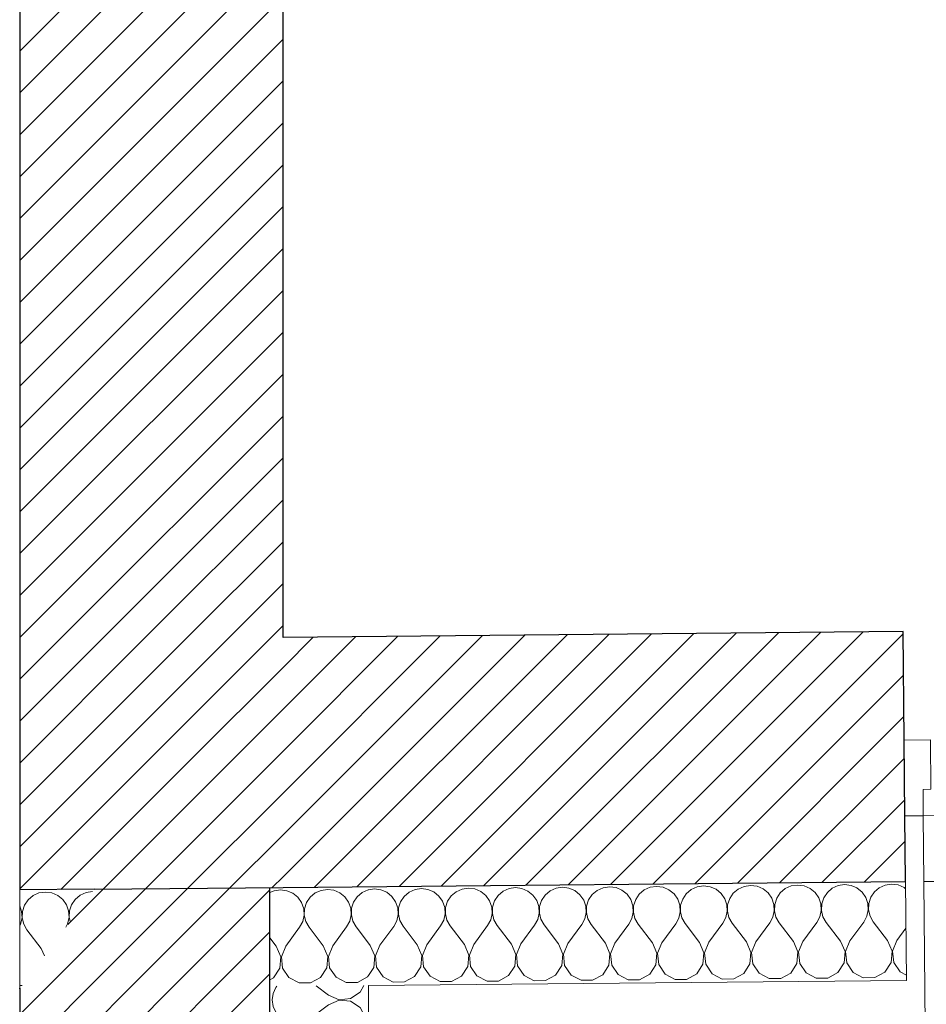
# Model space of a CAD drawing. Header units: millimetres. Extents: x -21056 to 421, y 9759 to 15589.
# Tile 77 of 120: x -2322 to -2184, y 9956 to 10105. Entities that reach past the tile are written whole.
import ezdxf

# ---------------------------------------------------------------- set-up
doc = ezdxf.new("R2010")
doc.units = ezdxf.units.MM
doc.header["$LTSCALE"] = 25
doc.header["$MEASUREMENT"] = 0
doc.linetypes.add('Krawędzie ukryte', pattern=[225, 175, -50])
doc.layers.add('Drzwi ArchiCAD', color=7, linetype='Continuous')
doc.layers.add('KR_INW', color=7, linetype='Continuous')
for name, color, linetype, lineweight in [('Drzwi ArchiCAD_Nr_pióra__1', 7, 'Continuous', 13), ('Drzwi ArchiCAD_Nr_pióra__27', 7, 'Continuous', 25), ('KR_INW_Nr_pióra__101', 252, 'Continuous', 5), ('KR_INW_Nr_pióra__102', 3, 'Continuous', 5), ('KR_INW_Nr_pióra__27', 7, 'Continuous', 25), ('KR_INW_Nr_pióra__47', 7, 'Continuous', 15)]:
    doc.layers.add(name, color=color, linetype=linetype, lineweight=lineweight)
pattern_1 = [(45, (0, 0), (-31.819804, 31.819804), [])]

# ---------------------------------------------------------------- blocks, each defined once
blk = doc.blocks.new('*X376')
at = {"layer": 'KR_INW_Nr_pióra__102', "linetype": 'Continuous'}
for p, q in [((224489.6, 107872.8), (224482, 107866.4)), ((224498.5, 107876.8), (224489.6, 107872.8)), ((224508.3, 107878.3), (224498.5, 107876.8)), ((224518.1, 107877), (224508.3, 107878.3)), ((224527.1, 107873.1), (224518.1, 107877)), ((224534.8, 107866.9), (224527.1, 107873.1)), ((224561, 107873.5), (224553.5, 107867.1)), ((224570, 107877.5), (224561, 107873.5)), ((224579.7, 107879), (224570, 107877.5)), ((224579.8, 107879), (224579.7, 107879)), ((224472.2, 107848.9), (224469.3, 107857.4)), ((224476.5, 107858.3), (224473.5, 107848.9)), ((224482, 107866.4), (224476.5, 107858.3)), ((224540.4, 107858.9), (224534.8, 107866.9)), ((224543.6, 107849.5), (224540.4, 107858.9)), ((224548, 107858.9), (224544.9, 107849.6)), ((224553.5, 107867.1), (224548, 107858.9)), ((224472.8, 107839), (224472.2, 107848.9)), ((224473.5, 107848.9), (224473.1, 107839)), ((224544.2, 107839.7), (224543.6, 107849.5)), ((224544.9, 107849.6), (224544.5, 107839.7)), ((224469.3, 107826.9), (224470.7, 107829.4)), ((224470.7, 107829.4), (224472.8, 107839)), ((224473.1, 107839), (224475.4, 107829.5)), ((224475.4, 107829.5), (224480.2, 107820.9)), ((224539.3, 107825), (224542.1, 107830.1)), ((224542.1, 107830.1), (224544.2, 107839.7)), ((224544.5, 107839.7), (224545.9, 107833.8)), ((224501.9, 107792.5), (224480.2, 107820.9)), ((224506.7, 107781.5), (224501.9, 107792.5)), ((224469.3, 107736.1), (224472.8, 107736.2))]:
    blk.add_line(p, q, dxfattribs=at)
blk = doc.blocks.new('Ściana_45', base_point=(224469.3, 113109.1))
at = {"layer": 'KR_INW_Nr_pióra__101', "linetype": 'Continuous'}
h = blk.add_hatch(dxfattribs=at)
h.set_pattern_fill('Cegła_licówka', color=256, style=0, pattern_type=2)
h.set_pattern_definition(pattern_1)
h.paths.add_polyline_path([(224469.3, 108261.5), (224869.3, 108265.2), (224869.3, 111336.2), (224769.3, 111336.2), (224654.3, 111336.2), (224469.3, 111336.2)])
h = blk.add_hatch(dxfattribs=at)
h.set_pattern_fill('Cegła_licówka', color=256, style=0, pattern_type=2)
h.set_pattern_definition(pattern_1)
h.paths.add_polyline_path([(224469.3, 107881.5), (224582.5, 107882.6), (224869.3, 108265.2), (224469.3, 108261.5)])
at = {"layer": 'KR_INW_Nr_pióra__27', "linetype": 'Continuous'}
blk.add_line((224582.5, 107882.6), (224469.3, 107881.5), dxfattribs=at)
at = {"layer": 'KR_INW_Nr_pióra__27', "linetype": 'Continuous', "flags": 128}
for points in [[(224469.3, 111048.5), (224469.3, 107881.5)], [(224869.3, 108265.2), (224869.3, 111012.1)]]:
    blk.add_lwpolyline(points, dxfattribs=at)
at = {"layer": 'KR_INW_Nr_pióra__47', "linetype": 'Continuous', "flags": 128}
blk.add_lwpolyline([(224469.3, 107731.5), (224469.3, 107881.5)], dxfattribs=at)
at = {"layer": 'KR_INW'}
blk.add_blockref('*X376', (0, 0), dxfattribs=at)
blk = doc.blocks.new('*X403')
at = {"layer": 'KR_INW_Nr_pióra__102', "linetype": 'Continuous'}
for p, q in [((224855.7, 107880.2), (224849.3, 107877.3)), ((224865.4, 107881.6), (224855.7, 107880.2)), ((224875.2, 107880.3), (224865.4, 107881.6)), ((224884.2, 107876.5), (224875.2, 107880.3)), ((224891.9, 107870.2), (224884.2, 107876.5)), ((224918.1, 107876.8), (224910.6, 107870.4)), ((224927.1, 107880.8), (224918.1, 107876.8)), ((224936.8, 107882.3), (224927.1, 107880.8)), ((224946.6, 107881), (224936.8, 107882.3)), ((224955.7, 107877.1), (224946.6, 107881)), ((224963.3, 107870.9), (224955.7, 107877.1)), ((224989.5, 107877.4), (224982, 107871.1)), ((224998.5, 107881.5), (224989.5, 107877.4)), ((224999.3, 107881.6), (224998.5, 107881.5)), ((224897.5, 107862.2), (224891.9, 107870.2)), ((224900.8, 107852.9), (224897.5, 107862.2)), ((224905.1, 107862.2), (224902, 107852.9)), ((224910.6, 107870.4), (224905.1, 107862.2)), ((224969, 107862.8), (224963.3, 107870.9)), ((224972.2, 107853.5), (224969, 107862.8)), ((224976.5, 107862.9), (224973.4, 107853.5)), ((224982, 107871.1), (224976.5, 107862.9)), ((224899.2, 107833.4), (224901.3, 107843)), ((224901.3, 107843), (224900.8, 107852.9)), ((224902, 107852.9), (224901.6, 107843)), ((224901.6, 107843), (224904, 107833.4)), ((224970.6, 107834.1), (224972.8, 107843.7)), ((224972.8, 107843.7), (224972.2, 107853.5)), ((224973.4, 107853.5), (224973.1, 107843.7)), ((224973.1, 107843.7), (224975.4, 107834.1)), ((224894.5, 107824.7), (224899.2, 107833.4)), ((224904, 107833.4), (224908.8, 107824.9)), ((224965.9, 107825.4), (224970.6, 107834.1)), ((224975.4, 107834.1), (224980.2, 107825.5)), ((224873.4, 107796), (224894.5, 107824.7)), ((224930.5, 107796.5), (224908.8, 107824.9)), ((224944.8, 107796.6), (224965.9, 107825.4)), ((224999.3, 107800.6), (224980.2, 107825.5)), ((224859.1, 107795.8), (224849.3, 107808.7)), ((224866, 107779.9), (224859.1, 107795.8)), ((224873.4, 107796), (224866.8, 107779.9)), ((224937.4, 107780.5), (224930.5, 107796.5)), ((224944.8, 107796.6), (224938.2, 107780.5)), ((224864.5, 107762.5), (224866, 107779.9)), ((224866.8, 107779.9), (224868.6, 107762.6)), ((224935.9, 107763.2), (224937.4, 107780.5)), ((224938.2, 107780.5), (224940, 107763.2)), ((224855, 107747.9), (224864.5, 107762.5)), ((224868.6, 107762.6), (224878.3, 107748.2)), ((224926.4, 107748.6), (224935.9, 107763.2)), ((224940, 107763.2), (224949.8, 107748.8)), ((224849.3, 107744.8), (224855, 107747.9)), ((224878.3, 107748.2), (224893.7, 107740.1)), ((224893.7, 107740.1), (224911.1, 107740.2)), ((224911.1, 107740.2), (224926.4, 107748.6)), ((224949.8, 107748.8), (224965.2, 107740.8)), ((224965.2, 107740.8), (224982.6, 107740.9)), ((224982.6, 107740.9), (224997.8, 107749.3)), ((224997.8, 107749.3), (224999.3, 107751.5))]:
    blk.add_line(p, q, dxfattribs=at)
blk = doc.blocks.new('*X404')
at = {"layer": 'KR_INW_Nr_pióra__102', "linetype": 'Continuous'}
for p, q in [((225436.8, 107886.9), (225427.1, 107885.5)), ((225446.6, 107885.6), (225436.8, 107886.9)), ((225508.2, 107887.6), (225498.5, 107886.1)), ((225518, 107886.3), (225508.2, 107887.6)), ((225579.7, 107888.2), (225569.9, 107886.8)), ((225589.4, 107887), (225579.7, 107888.2)), ((225598.5, 107883.1), (225589.4, 107887)), ((225641.3, 107887.5), (225632.4, 107883.4)), ((225651.1, 107888.9), (225641.3, 107887.5)), ((225660.9, 107887.6), (225651.1, 107888.9)), ((225669.9, 107883.7), (225660.9, 107887.6)), ((225712.8, 107888.1), (225703.8, 107884.1)), ((225722.5, 107889.6), (225712.8, 107888.1)), ((225732.3, 107888.3), (225722.5, 107889.6)), ((225741.3, 107884.4), (225732.3, 107888.3)), ((225784.2, 107888.8), (225775.2, 107884.7)), ((225793.9, 107890.2), (225784.2, 107888.8)), ((225803.7, 107889), (225793.9, 107890.2)), ((225812.8, 107885.1), (225803.7, 107889)), ((225008.3, 107882.9), (224999.3, 107881.6)), ((225018, 107881.7), (225008.3, 107882.9)), ((225027.1, 107877.8), (225018, 107881.7)), ((225034.7, 107871.6), (225027.1, 107877.8)), ((225061, 107878.1), (225053.4, 107871.7)), ((225069.9, 107882.2), (225061, 107878.1)), ((225079.7, 107883.6), (225069.9, 107882.2)), ((225089.5, 107882.3), (225079.7, 107883.6)), ((225098.5, 107878.4), (225089.5, 107882.3)), ((225106.2, 107872.2), (225098.5, 107878.4)), ((225111.8, 107864.2), (225106.2, 107872.2)), ((225124.9, 107872.4), (225119.4, 107864.2)), ((225132.4, 107878.8), (225124.9, 107872.4)), ((225141.4, 107882.8), (225132.4, 107878.8)), ((225151.1, 107884.3), (225141.4, 107882.8)), ((225160.9, 107883), (225151.1, 107884.3)), ((225169.9, 107879.1), (225160.9, 107883)), ((225177.6, 107872.9), (225169.9, 107879.1)), ((225183.2, 107864.8), (225177.6, 107872.9)), ((225196.3, 107873.1), (225190.8, 107864.9)), ((225203.8, 107879.4), (225196.3, 107873.1)), ((225212.8, 107883.5), (225203.8, 107879.4)), ((225222.5, 107884.9), (225212.8, 107883.5)), ((225232.3, 107883.7), (225222.5, 107884.9)), ((225241.4, 107879.8), (225232.3, 107883.7)), ((225249, 107873.6), (225241.4, 107879.8)), ((225254.7, 107865.5), (225249, 107873.6)), ((225267.7, 107873.7), (225262.2, 107865.6)), ((225275.2, 107880.1), (225267.7, 107873.7)), ((225284.2, 107884.1), (225275.2, 107880.1)), ((225294, 107885.6), (225284.2, 107884.1)), ((225303.7, 107884.3), (225294, 107885.6)), ((225312.8, 107880.4), (225303.7, 107884.3)), ((225320.4, 107874.2), (225312.8, 107880.4)), ((225326.1, 107866.1), (225320.4, 107874.2)), ((225339.1, 107874.4), (225333.6, 107866.2)), ((225346.7, 107880.7), (225339.1, 107874.4)), ((225355.6, 107884.8), (225346.7, 107880.7)), ((225365.4, 107886.3), (225355.6, 107884.8)), ((225375.2, 107885), (225365.4, 107886.3)), ((225384.2, 107881.1), (225375.2, 107885)), ((225391.9, 107874.9), (225384.2, 107881.1)), ((225397.5, 107866.8), (225391.9, 107874.9)), ((225410.6, 107875.1), (225405.1, 107866.9)), ((225418.1, 107881.4), (225410.6, 107875.1)), ((225427.1, 107885.5), (225418.1, 107881.4)), ((225455.6, 107881.8), (225446.6, 107885.6)), ((225463.3, 107875.5), (225455.6, 107881.8)), ((225468.9, 107867.5), (225463.3, 107875.5)), ((225482, 107875.7), (225476.5, 107867.5)), ((225489.5, 107882.1), (225482, 107875.7)), ((225498.5, 107886.1), (225489.5, 107882.1)), ((225527.1, 107882.4), (225518, 107886.3)), ((225534.7, 107876.2), (225527.1, 107882.4)), ((225540.4, 107868.1), (225534.7, 107876.2)), ((225553.4, 107876.4), (225547.9, 107868.2)), ((225560.9, 107882.7), (225553.4, 107876.4)), ((225569.9, 107886.8), (225560.9, 107882.7)), ((225606.1, 107876.9), (225598.5, 107883.1)), ((225611.8, 107868.8), (225606.1, 107876.9)), ((225624.8, 107877), (225619.3, 107868.9)), ((225632.4, 107883.4), (225624.8, 107877)), ((225677.6, 107877.5), (225669.9, 107883.7)), ((225683.2, 107869.5), (225677.6, 107877.5)), ((225696.3, 107877.7), (225690.8, 107869.5)), ((225703.8, 107884.1), (225696.3, 107877.7)), ((225749, 107878.2), (225741.3, 107884.4)), ((225754.6, 107870.1), (225749, 107878.2)), ((225767.7, 107878.4), (225762.2, 107870.2)), ((225775.2, 107884.7), (225767.7, 107878.4)), ((225815.1, 107883.2), (225812.8, 107885.1)), ((225040.4, 107863.5), (225034.7, 107871.6)), ((225043.6, 107854.2), (225040.4, 107863.5)), ((225047.9, 107863.6), (225044.9, 107854.2)), ((225053.4, 107871.7), (225047.9, 107863.6)), ((225115.1, 107854.8), (225111.8, 107864.2)), ((225119.4, 107864.2), (225116.3, 107854.9)), ((225186.5, 107855.5), (225183.2, 107864.8)), ((225190.8, 107864.9), (225187.7, 107855.5)), ((225257.9, 107856.2), (225254.7, 107865.5)), ((225262.2, 107865.6), (225259.1, 107856.2)), ((225329.3, 107856.8), (225326.1, 107866.1)), ((225333.6, 107866.2), (225330.6, 107856.8)), ((225400.8, 107857.5), (225397.5, 107866.8)), ((225401.3, 107847.7), (225400.8, 107857.5)), ((225402, 107857.5), (225401.6, 107847.7)), ((225405.1, 107866.9), (225402, 107857.5)), ((225472.2, 107858.2), (225468.9, 107867.5)), ((225472.7, 107848.3), (225472.2, 107858.2)), ((225473.4, 107858.2), (225473, 107848.3)), ((225476.5, 107867.5), (225473.4, 107858.2)), ((225543.6, 107858.8), (225540.4, 107868.1)), ((225544.2, 107849), (225543.6, 107858.8)), ((225544.8, 107858.8), (225544.5, 107849)), ((225547.9, 107868.2), (225544.8, 107858.8)), ((225615, 107859.5), (225611.8, 107868.8)), ((225615.6, 107849.7), (225615, 107859.5)), ((225616.3, 107859.5), (225615.9, 107849.7)), ((225619.3, 107868.9), (225616.3, 107859.5)), ((225686.5, 107860.2), (225683.2, 107869.5)), ((225687, 107850.3), (225686.5, 107860.2)), ((225687.7, 107860.2), (225687.3, 107850.3)), ((225690.8, 107869.5), (225687.7, 107860.2)), ((225757.9, 107860.8), (225754.6, 107870.1)), ((225758.5, 107851), (225757.9, 107860.8)), ((225759.1, 107860.8), (225758.7, 107851)), ((225762.2, 107870.2), (225759.1, 107860.8)), ((225042.1, 107834.7), (225044.2, 107844.3)), ((225044.2, 107844.3), (225043.6, 107854.2)), ((225044.9, 107854.2), (225044.5, 107844.4)), ((225044.5, 107844.4), (225046.8, 107834.8)), ((225113.5, 107835.4), (225115.6, 107845)), ((225115.6, 107845), (225115.1, 107854.8)), ((225116.3, 107854.9), (225115.9, 107845)), ((225115.9, 107845), (225118.2, 107835.4)), ((225184.9, 107836.1), (225187, 107845.7)), ((225187, 107845.7), (225186.5, 107855.5)), ((225187.7, 107855.5), (225187.3, 107845.7)), ((225187.3, 107845.7), (225189.7, 107836.1)), ((225256.3, 107836.7), (225258.5, 107846.3)), ((225258.5, 107846.3), (225257.9, 107856.2)), ((225259.1, 107856.2), (225258.8, 107846.3)), ((225258.8, 107846.3), (225261.1, 107836.8)), ((225327.8, 107837.4), (225329.9, 107847)), ((225329.9, 107847), (225329.3, 107856.8)), ((225330.6, 107856.8), (225330.2, 107847)), ((225330.2, 107847), (225332.5, 107837.4)), ((225399.2, 107838), (225401.3, 107847.7)), ((225401.6, 107847.7), (225403.9, 107838.1)), ((225470.6, 107838.7), (225472.7, 107848.3)), ((225473, 107848.3), (225475.4, 107838.8)), ((225542, 107839.4), (225544.2, 107849)), ((225544.5, 107849), (225546.8, 107839.4)), ((225613.5, 107840), (225615.6, 107849.7)), ((225615.9, 107849.7), (225618.2, 107840.1)), ((225684.9, 107840.7), (225687, 107850.3)), ((225687.3, 107850.3), (225689.6, 107840.7)), ((225756.3, 107841.4), (225758.5, 107851)), ((225758.7, 107851), (225761.1, 107841.4)), ((225037.4, 107826.1), (225042.1, 107834.7)), ((225046.8, 107834.8), (225051.7, 107826.2)), ((225108.8, 107826.7), (225113.5, 107835.4)), ((225118.2, 107835.4), (225123.1, 107826.9)), ((225159.1, 107798.6), (225180.2, 107827.4)), ((225180.2, 107827.4), (225184.9, 107836.1)), ((225189.7, 107836.1), (225194.5, 107827.5)), ((225216.2, 107799.2), (225194.5, 107827.5)), ((225230.5, 107799.3), (225251.6, 107828.1)), ((225251.6, 107828.1), (225256.3, 107836.7)), ((225261.1, 107836.8), (225265.9, 107828.2)), ((225287.6, 107799.8), (225265.9, 107828.2)), ((225301.9, 107799.9), (225323.1, 107828.7)), ((225323.1, 107828.7), (225327.8, 107837.4)), ((225332.5, 107837.4), (225337.4, 107828.8)), ((225359, 107800.5), (225337.4, 107828.8)), ((225373.3, 107800.6), (225394.5, 107829.4)), ((225394.5, 107829.4), (225399.2, 107838)), ((225403.9, 107838.1), (225408.8, 107829.5)), ((225430.5, 107801.1), (225408.8, 107829.5)), ((225444.8, 107801.3), (225465.9, 107830)), ((225465.9, 107830), (225470.6, 107838.7)), ((225475.4, 107838.8), (225480.2, 107830.2)), ((225501.9, 107801.8), (225480.2, 107830.2)), ((225516.2, 107801.9), (225537.3, 107830.7)), ((225537.3, 107830.7), (225542, 107839.4)), ((225546.8, 107839.4), (225551.6, 107830.8)), ((225573.3, 107802.5), (225551.6, 107830.8)), ((225587.6, 107802.6), (225608.8, 107831.4)), ((225608.8, 107831.4), (225613.5, 107840)), ((225618.2, 107840.1), (225623.1, 107831.5)), ((225644.7, 107803.1), (225623.1, 107831.5)), ((225659, 107803.3), (225680.2, 107832)), ((225680.2, 107832), (225684.9, 107840.7)), ((225689.6, 107840.7), (225694.5, 107832.2)), ((225716.2, 107803.8), (225694.5, 107832.2)), ((225730.5, 107803.9), (225751.6, 107832.7)), ((225751.6, 107832.7), (225756.3, 107841.4)), ((225761.1, 107841.4), (225765.9, 107832.8)), ((225787.6, 107804.5), (225765.9, 107832.8)), ((225016.2, 107797.3), (225037.4, 107826.1)), ((225073.3, 107797.8), (225051.7, 107826.2)), ((225087.6, 107798), (225108.8, 107826.7)), ((225144.8, 107798.5), (225123.1, 107826.9)), ((225801.9, 107804.6), (225815.6, 107823.2)), ((225001.9, 107797.2), (224999.3, 107800.6)), ((225008.8, 107781.2), (225001.9, 107797.2)), ((225016.2, 107797.3), (225009.6, 107781.2)), ((225080.2, 107781.8), (225073.3, 107797.8)), ((225087.6, 107798), (225081, 107781.9)), ((225151.7, 107782.5), (225144.8, 107798.5)), ((225159.1, 107798.6), (225152.5, 107782.5)), ((225223.1, 107783.2), (225216.2, 107799.2)), ((225230.5, 107799.3), (225223.9, 107783.2)), ((225294.5, 107783.8), (225287.6, 107799.8)), ((225301.9, 107799.9), (225295.3, 107783.8)), ((225365.9, 107784.5), (225359, 107800.5)), ((225373.3, 107800.6), (225366.7, 107784.5)), ((225437.4, 107785.2), (225430.5, 107801.1)), ((225444.8, 107801.3), (225438.2, 107785.2)), ((225508.8, 107785.8), (225501.9, 107801.8)), ((225516.2, 107801.9), (225509.6, 107785.8)), ((225580.2, 107786.5), (225573.3, 107802.5)), ((225587.6, 107802.6), (225581, 107786.5)), ((225651.6, 107787.2), (225644.7, 107803.1)), ((225659, 107803.3), (225652.4, 107787.2)), ((225723.1, 107787.8), (225716.2, 107803.8)), ((225730.5, 107803.9), (225723.9, 107787.8)), ((225794.5, 107788.5), (225787.6, 107804.5)), ((225801.9, 107804.6), (225795.3, 107788.5)), ((225150.2, 107765.2), (225151.7, 107782.5)), ((225152.5, 107782.5), (225154.3, 107765.2)), ((225221.6, 107765.8), (225223.1, 107783.2)), ((225223.9, 107783.2), (225225.7, 107765.9)), ((225293, 107766.5), (225294.5, 107783.8)), ((225295.3, 107783.8), (225297.1, 107766.5)), ((225364.4, 107767.2), (225365.9, 107784.5)), ((225366.7, 107784.5), (225368.6, 107767.2)), ((225435.9, 107767.8), (225437.4, 107785.2)), ((225438.2, 107785.2), (225440, 107767.9)), ((225507.3, 107768.5), (225508.8, 107785.8)), ((225509.6, 107785.8), (225511.4, 107768.5)), ((225578.7, 107769.2), (225580.2, 107786.5)), ((225581, 107786.5), (225582.8, 107769.2)), ((225650.1, 107769.8), (225651.6, 107787.2)), ((225652.4, 107787.2), (225654.3, 107769.9)), ((225721.6, 107770.5), (225723.1, 107787.8)), ((225723.9, 107787.8), (225725.7, 107770.5)), ((225793, 107771.1), (225794.5, 107788.5)), ((225795.3, 107788.5), (225797.1, 107771.2)), ((225007.3, 107763.8), (225008.8, 107781.2)), ((225009.6, 107781.2), (225011.4, 107763.9)), ((225078.7, 107764.5), (225080.2, 107781.8)), ((225081, 107781.9), (225082.8, 107764.6)), ((225426.4, 107753.3), (225435.9, 107767.8)), ((225440, 107767.9), (225449.7, 107753.5)), ((225497.8, 107753.9), (225507.3, 107768.5)), ((225511.4, 107768.5), (225521.2, 107754.1)), ((225569.2, 107754.6), (225578.7, 107769.2)), ((225582.8, 107769.2), (225592.6, 107754.8)), ((225640.7, 107755.2), (225650.1, 107769.8)), ((225654.3, 107769.9), (225664, 107755.5)), ((225712.1, 107755.9), (225721.6, 107770.5)), ((225725.7, 107770.5), (225735.4, 107756.1)), ((225783.5, 107756.6), (225793, 107771.1)), ((225797.1, 107771.2), (225806.9, 107756.8)), ((224999.3, 107751.5), (225007.3, 107763.8)), ((225011.4, 107763.9), (225021.2, 107749.5)), ((225069.2, 107749.9), (225078.7, 107764.5)), ((225082.8, 107764.6), (225092.6, 107750.2)), ((225140.7, 107750.6), (225150.2, 107765.2)), ((225154.3, 107765.2), (225164, 107750.8)), ((225212.1, 107751.3), (225221.6, 107765.8)), ((225225.7, 107765.9), (225235.5, 107751.5)), ((225283.5, 107751.9), (225293, 107766.5)), ((225297.1, 107766.5), (225306.9, 107752.1)), ((225339.7, 107744.2), (225355, 107752.6)), ((225355, 107752.6), (225364.4, 107767.2)), ((225368.6, 107767.2), (225378.3, 107752.8)), ((225378.3, 107752.8), (225393.7, 107744.7)), ((225411.1, 107744.9), (225426.4, 107753.3)), ((225449.7, 107753.5), (225465.1, 107745.4)), ((225482.5, 107745.6), (225497.8, 107753.9)), ((225521.2, 107754.1), (225536.6, 107746.1)), ((225554, 107746.2), (225569.2, 107754.6)), ((225592.6, 107754.8), (225608, 107746.7)), ((225625.4, 107746.9), (225640.7, 107755.2)), ((225664, 107755.5), (225679.4, 107747.4)), ((225696.8, 107747.5), (225712.1, 107755.9)), ((225735.4, 107756.1), (225750.9, 107748)), ((225768.2, 107748.2), (225783.5, 107756.6)), ((225806.9, 107756.8), (225816.3, 107751.9)), ((225021.2, 107749.5), (225036.6, 107741.4)), ((225036.6, 107741.4), (225054, 107741.6)), ((225054, 107741.6), (225069.2, 107749.9)), ((225092.6, 107750.2), (225108, 107742.1)), ((225108, 107742.1), (225125.4, 107742.2)), ((225125.4, 107742.2), (225140.7, 107750.6)), ((225164, 107750.8), (225179.4, 107742.7)), ((225179.4, 107742.7), (225196.8, 107742.9)), ((225196.8, 107742.9), (225212.1, 107751.3)), ((225235.5, 107751.5), (225250.9, 107743.4)), ((225250.9, 107743.4), (225268.3, 107743.6)), ((225268.3, 107743.6), (225283.5, 107751.9)), ((225306.9, 107752.1), (225322.3, 107744.1)), ((225322.3, 107744.1), (225339.7, 107744.2)), ((225393.7, 107744.7), (225411.1, 107744.9)), ((225465.1, 107745.4), (225482.5, 107745.6)), ((225536.6, 107746.1), (225554, 107746.2)), ((225608, 107746.7), (225625.4, 107746.9)), ((225679.4, 107747.4), (225696.8, 107747.5)), ((225750.9, 107748), (225768.2, 107748.2))]:
    blk.add_line(p, q, dxfattribs=at)
blk = doc.blocks.new('Drzwi podwójne_ asymetryczne 19_2')
at = {"layer": 'Drzwi ArchiCAD_Nr_pióra__1', "linetype": 'Continuous'}
for p, q in [((-620.7, 941.5), (-620.7, 841.5)), ((-580.7, 941.5), (-620.7, 941.5)), ((-580.7, 841.5), (-580.7, 941.5)), ((-620.7, 841.5), (-620.7, 100)), ((-600.7, 841.5), (-620.7, 841.5)), ((-620.7, 841.5), (-580.7, 841.5)), ((-600.7, 100), (-600.7, 841.5)), ((-600.7, 841.5), (-600.7, 100)), ((-580.7, 841.5), (-600.7, 841.5)), ((-600.7, 841.5), (-600.7, 100)), ((-580.7, 100), (-580.7, 841.5)), ((580.7, 200), (580.7, 300)), ((580.7, 300), (620.7, 300)), ((620.7, 300), (620.7, 200)), ((580.7, 200), (600.7, 200)), ((580.7, 100), (580.7, 200)), ((620.7, 200), (580.7, 200)), ((600.7, 200), (620.7, 200)), ((600.7, 100), (600.7, 200)), ((600.7, 200), (600.7, 100)), ((600.7, 200), (600.7, 100)), ((620.7, 200), (620.7, 100)), ((-620.7, 100), (-600.7, 100)), ((-580.7, 100), (-620.7, 100)), ((-620.7, 100), (-620.7, 0)), ((-600.7, 100), (-580.7, 100)), ((-580.7, 0), (-580.7, 100)), ((600.7, 100), (580.7, 100)), ((580.7, 0), (580.7, 100)), ((580.7, 100), (620.7, 100)), ((620.7, 100), (600.7, 100)), ((620.7, 100), (620.7, 0)), ((-620.7, 0), (-648.7, 0)), ((-648.7, 0), (-648.7, -115)), ((-620.7, -40), (-620.7, 0)), ((-620.7, 0), (-580.7, 0)), ((620.7, 0), (580.7, 0)), ((648.7, 0), (620.7, 0)), ((620.7, 0), (620.7, -40)), ((648.7, -115), (648.7, 0)), ((-608.7, -40), (-620.7, -40)), ((-608.7, -115), (-608.7, -40)), ((620.7, -40), (608.7, -40)), ((608.7, -40), (608.7, -115)), ((-648.7, -115), (-608.7, -115)), ((608.7, -115), (648.7, -115))]:
    blk.add_line(p, q, dxfattribs=at)
at = {"layer": 'Drzwi ArchiCAD_Nr_pióra__1', "linetype": 'Krawędzie ukryte'}
for centre, radius, start, end in [((-620.7, 0), 941.5, 0, 90), ((620.7, 0), 300, 90, 180)]:
    blk.add_arc(centre, radius, start, end, dxfattribs=at)
at = {"layer": 'Drzwi ArchiCAD_Nr_pióra__27', "linetype": 'Continuous'}
for p, q in [((-648.7, 0), (-648.7, -115)), ((648.7, 0), (648.7, -115))]:
    blk.add_line(p, q, dxfattribs=at)
blk = doc.blocks.new('Ściana_59', base_point=(224469.3, 107731.5))
at = {"layer": 'KR_INW_Nr_pióra__101', "linetype": 'Continuous'}
h = blk.add_hatch(dxfattribs=at)
h.set_pattern_fill('Cegła_licówka', color=256, style=0, pattern_type=2)
h.set_pattern_definition(pattern_1)
h.paths.add_polyline_path([(224869.3, 108265.2), (224582.5, 107882.6), (224869.3, 107885.2)])
h = blk.add_hatch(dxfattribs=at)
h.set_pattern_fill('Cegła_licówka', color=256, style=0, pattern_type=2)
h.set_pattern_definition(pattern_1)
h.paths.add_polyline_path([(225811.4, 108274), (224869.3, 108265.2), (224869.3, 107885.2), (225815, 107894), (225814, 107994), (225813, 108109)])
h = blk.add_hatch(dxfattribs=at)
h.set_pattern_fill('Cegła_licówka', color=256, style=0, pattern_type=2)
h.set_pattern_definition(pattern_1)
h.paths.add_polyline_path([(224582.5, 107882.6), (224469.3, 107731.5), (224849.3, 107735), (224849.3, 107885)])
at = {"layer": 'KR_INW_Nr_pióra__27', "linetype": 'Continuous'}
for p, q in [((225813, 108109), (225811.4, 108274)), ((225814, 107994), (225813, 108109)), ((225815, 107894), (225814, 107994)), ((224869.3, 107885.2), (225815, 107894)), ((224582.5, 107882.6), (224869.3, 107885.2)), ((224849.3, 107735), (224849.3, 107885))]:
    blk.add_line(p, q, dxfattribs=at)
at = {"layer": 'KR_INW_Nr_pióra__27', "linetype": 'Continuous', "flags": 128}
blk.add_lwpolyline([(225811.4, 108274), (224869.3, 108265.2)], dxfattribs=at)
at = {"layer": 'KR_INW_Nr_pióra__27', "linetype": 'Continuous'}
blk.add_point((224469.3, 107731.5), dxfattribs=at)
at = {"layer": 'KR_INW_Nr_pióra__47', "linetype": 'Continuous'}
blk.add_line((225816.3, 107744), (225815, 107894), dxfattribs=at)
at = {"layer": 'KR_INW_Nr_pióra__47', "linetype": 'Continuous', "flags": 128}
blk.add_lwpolyline([(224999.3, 107736.4), (225816.3, 107744)], dxfattribs=at)
at = {"layer": 'Drzwi ArchiCAD', "linetype": 'Continuous', "xscale": -1, "zscale": 1000, "rotation": 180.5318583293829}
blk.add_blockref('Drzwi podwójne_ asymetryczne 19_2', (226462.7, 108000), dxfattribs=at)
at = {"layer": 'KR_INW'}
for name in ['*X404', '*X403']:
    blk.add_blockref(name, (0, 0), dxfattribs=at)
blk = doc.blocks.new('*X441')
at = {"layer": 'KR_INW_Nr_pióra__102', "linetype": 'Continuous'}
for p, q in [((224854.2, 107724), (224852.8, 107714.3)), ((224858.2, 107733.1), (224854.2, 107724)), ((224859.9, 107735.1), (224858.2, 107733.1)), ((224938.5, 107721.4), (224919.5, 107735.7)), ((224971.9, 107716.3), (224986.4, 107726)), ((224986.4, 107726), (224992, 107736.4)), ((224852.8, 107714.3), (224854.2, 107704.5)), ((224938.5, 107721.4), (224954.6, 107714.7)), ((224954.6, 107713.9), (224938.5, 107707.1)), ((224954.6, 107714.7), (224971.9, 107716.3)), ((224971.9, 107712.2), (224954.6, 107713.9)), ((224986.4, 107702.6), (224971.9, 107712.2)), ((224854.2, 107704.5), (224858.2, 107695.5)), ((224858.2, 107695.5), (224864.5, 107687.9)), ((224938.5, 107707.1), (224910, 107685.7)), ((224994.6, 107687.3), (224986.4, 107702.6)), ((224864.5, 107687.9), (224872.6, 107682.3)), ((224872.6, 107682.3), (224881.9, 107679.2)), ((224881.9, 107677.9), (224872.6, 107674.8)), ((224881.9, 107679.2), (224891.8, 107678.7)), ((224891.8, 107678.4), (224881.9, 107677.9)), ((224891.8, 107678.7), (224901.3, 107680.9)), ((224901.3, 107676.2), (224891.8, 107678.4)), ((224901.3, 107680.9), (224910, 107685.7)), ((224994.6, 107669.9), (224994.6, 107687.3)), ((224864.5, 107669.2), (224858.2, 107661.6)), ((224872.6, 107674.8), (224864.5, 107669.2)), ((224910, 107671.4), (224901.3, 107676.2)), ((224938.5, 107650), (224910, 107671.4)), ((224986.4, 107654.5), (224994.6, 107669.9)), ((224854.2, 107652.6), (224852.8, 107642.9)), ((224858.2, 107661.6), (224854.2, 107652.6)), ((224938.5, 107650), (224954.6, 107643.3)), ((224971.9, 107644.9), (224986.4, 107654.5)), ((224852.8, 107642.9), (224854.2, 107633.1)), ((224854.2, 107633.1), (224858.2, 107624.1)), ((224938.5, 107635.7), (224910, 107614.3)), ((224954.6, 107642.4), (224938.5, 107635.7)), ((224954.6, 107643.3), (224971.9, 107644.9)), ((224971.9, 107640.8), (224954.6, 107642.4)), ((224986.4, 107631.2), (224971.9, 107640.8)), ((224858.2, 107624.1), (224864.5, 107616.5)), ((224994.6, 107615.8), (224986.4, 107631.2)), ((224864.5, 107616.5), (224872.6, 107610.9)), ((224872.6, 107603.4), (224864.5, 107597.8)), ((224872.6, 107610.9), (224881.9, 107607.8)), ((224881.9, 107606.5), (224872.6, 107603.4)), ((224881.9, 107607.8), (224891.8, 107607.3)), ((224891.8, 107607), (224881.9, 107606.5)), ((224891.8, 107607.3), (224901.3, 107609.5)), ((224901.3, 107604.8), (224891.8, 107607)), ((224901.3, 107609.5), (224910, 107614.3)), ((224910, 107600), (224901.3, 107604.8)), ((224994.6, 107598.4), (224994.6, 107615.8)), ((224858.2, 107590.2), (224854.2, 107581.2)), ((224864.5, 107597.8), (224858.2, 107590.2)), ((224938.5, 107578.6), (224910, 107600)), ((224986.4, 107583.1), (224994.6, 107598.4)), ((224854.2, 107581.2), (224852.8, 107571.4)), ((224938.5, 107578.6), (224954.6, 107571.8)), ((224954.6, 107571.8), (224971.9, 107573.5)), ((224971.9, 107573.5), (224986.4, 107583.1)), ((224852.8, 107571.4), (224854.2, 107561.7)), ((224854.2, 107561.7), (224858.2, 107552.7)), ((224938.5, 107564.3), (224910, 107542.9)), ((224954.6, 107571), (224938.5, 107564.3)), ((224971.9, 107569.4), (224954.6, 107571)), ((224986.4, 107559.7), (224971.9, 107569.4)), ((224994.6, 107544.4), (224986.4, 107559.7)), ((224858.2, 107552.7), (224864.5, 107545.1)), ((224864.5, 107545.1), (224872.6, 107539.5)), ((224901.3, 107538.1), (224910, 107542.9)), ((224994.6, 107527), (224994.6, 107544.4)), ((224872.6, 107531.9), (224864.5, 107526.4)), ((224872.6, 107539.5), (224881.9, 107536.3)), ((224881.9, 107535.1), (224872.6, 107531.9)), ((224881.9, 107536.3), (224891.8, 107535.9)), ((224891.8, 107535.6), (224881.9, 107535.1)), ((224891.8, 107535.9), (224901.3, 107538.1)), ((224901.3, 107533.3), (224891.8, 107535.6)), ((224910, 107528.6), (224901.3, 107533.3)), ((224938.5, 107507.1), (224910, 107528.6)), ((224858.2, 107518.8), (224854.2, 107509.8)), ((224864.5, 107526.4), (224858.2, 107518.8)), ((224986.4, 107511.7), (224994.6, 107527)), ((224854.2, 107509.8), (224852.8, 107500)), ((224852.8, 107500), (224854.2, 107490.2)), ((224938.5, 107507.1), (224954.6, 107500.4)), ((224954.6, 107499.6), (224938.5, 107492.9)), ((224954.6, 107500.4), (224971.9, 107502.1)), ((224971.9, 107497.9), (224954.6, 107499.6)), ((224971.9, 107502.1), (224986.4, 107511.7)), ((224854.2, 107490.2), (224858.2, 107481.2)), ((224938.5, 107492.9), (224910, 107471.4)), ((224986.4, 107488.3), (224971.9, 107497.9)), ((224994.6, 107473), (224986.4, 107488.3)), ((224858.2, 107481.2), (224864.5, 107473.6)), ((224864.5, 107473.6), (224872.6, 107468.1)), ((224872.6, 107468.1), (224881.9, 107464.9)), ((224901.3, 107466.7), (224910, 107471.4)), ((224994.6, 107455.6), (224994.6, 107473)), ((224864.5, 107454.9), (224858.2, 107447.3)), ((224872.6, 107460.5), (224864.5, 107454.9)), ((224881.9, 107463.7), (224872.6, 107460.5)), ((224881.9, 107464.9), (224891.8, 107464.4)), ((224891.8, 107464.1), (224881.9, 107463.7)), ((224891.8, 107464.4), (224901.3, 107466.7)), ((224901.3, 107461.9), (224891.8, 107464.1)), ((224910, 107457.1), (224901.3, 107461.9)), ((224938.5, 107435.7), (224910, 107457.1)), ((224986.4, 107440.3), (224994.6, 107455.6)), ((224854.2, 107438.3), (224852.8, 107428.6)), ((224858.2, 107447.3), (224854.2, 107438.3)), ((224971.9, 107430.6), (224986.4, 107440.3)), ((224852.8, 107428.6), (224854.2, 107418.8)), ((224938.5, 107435.7), (224954.6, 107429)), ((224954.6, 107428.2), (224938.5, 107421.4)), ((224954.6, 107429), (224971.9, 107430.6)), ((224971.9, 107426.5), (224954.6, 107428.2)), ((224986.4, 107416.9), (224971.9, 107426.5)), ((224854.2, 107418.8), (224858.2, 107409.8)), ((224858.2, 107409.8), (224864.5, 107402.2)), ((224938.5, 107421.4), (224910, 107400)), ((224994.6, 107401.6), (224986.4, 107416.9)), ((224864.5, 107402.2), (224872.6, 107396.6)), ((224872.6, 107396.6), (224881.9, 107393.5)), ((224881.9, 107393.5), (224891.8, 107393)), ((224891.8, 107393), (224901.3, 107395.2)), ((224901.3, 107395.2), (224910, 107400)), ((224994.6, 107384.2), (224994.6, 107401.6)), ((224864.5, 107383.5), (224858.2, 107375.9)), ((224872.6, 107389.1), (224864.5, 107383.5)), ((224881.9, 107392.2), (224872.6, 107389.1)), ((224891.8, 107392.7), (224881.9, 107392.2)), ((224901.3, 107390.5), (224891.8, 107392.7)), ((224910, 107385.7), (224901.3, 107390.5)), ((224938.5, 107364.3), (224910, 107385.7)), ((224986.4, 107368.8), (224994.6, 107384.2)), ((224854.2, 107366.9), (224852.8, 107357.1)), ((224858.2, 107375.9), (224854.2, 107366.9)), ((224938.5, 107364.3), (224954.6, 107357.6)), ((224971.9, 107359.2), (224986.4, 107368.8)), ((224852.8, 107357.1), (224854.2, 107347.4)), ((224938.5, 107350), (224910, 107328.6)), ((224954.6, 107356.7), (224938.5, 107350)), ((224954.6, 107357.6), (224971.9, 107359.2)), ((224971.9, 107355.1), (224954.6, 107356.7)), ((224986.4, 107345.5), (224971.9, 107355.1)), ((224854.2, 107347.4), (224858.2, 107338.4)), ((224858.2, 107338.4), (224864.5, 107330.8)), ((224994.6, 107330.1), (224986.4, 107345.5)), ((224864.5, 107330.8), (224872.6, 107325.2)), ((224872.6, 107325.2), (224881.9, 107322.1)), ((224881.9, 107320.8), (224872.6, 107317.7)), ((224881.9, 107322.1), (224891.8, 107321.6)), ((224891.8, 107321.3), (224881.9, 107320.8)), ((224891.8, 107321.6), (224901.3, 107323.8)), ((224901.3, 107319.1), (224891.8, 107321.3)), ((224901.3, 107323.8), (224910, 107328.6)), ((224910, 107314.3), (224901.3, 107319.1)), ((224994.6, 107312.7), (224994.6, 107330.1)), ((224858.2, 107304.5), (224854.2, 107295.5)), ((224864.5, 107312.1), (224858.2, 107304.5)), ((224872.6, 107317.7), (224864.5, 107312.1)), ((224938.5, 107292.9), (224910, 107314.3)), ((224986.4, 107297.4), (224994.6, 107312.7)), ((224854.2, 107295.5), (224852.8, 107285.7)), ((224938.5, 107292.9), (224954.6, 107286.1)), ((224971.9, 107287.8), (224986.4, 107297.4)), ((224852.8, 107285.7), (224854.2, 107276)), ((224854.2, 107276), (224858.2, 107266.9)), ((224938.5, 107278.6), (224910, 107257.1)), ((224954.6, 107285.3), (224938.5, 107278.6)), ((224954.6, 107286.1), (224971.9, 107287.8)), ((224971.9, 107283.7), (224954.6, 107285.3)), ((224986.4, 107274), (224971.9, 107283.7)), ((224994.6, 107258.7), (224986.4, 107274)), ((224858.2, 107266.9), (224864.5, 107259.4)), ((224864.5, 107259.4), (224872.6, 107253.8)), ((224994.6, 107241.3), (224994.6, 107258.7)), ((224872.6, 107246.2), (224864.5, 107240.6)), ((224872.6, 107253.8), (224881.9, 107250.6)), ((224881.9, 107249.4), (224872.6, 107246.2)), ((224881.9, 107250.6), (224891.8, 107250.1)), ((224891.8, 107249.9), (224881.9, 107249.4)), ((224891.8, 107250.1), (224901.3, 107252.4)), ((224901.3, 107247.6), (224891.8, 107249.9)), ((224901.3, 107252.4), (224910, 107257.1)), ((224910, 107242.9), (224901.3, 107247.6)), ((224858.2, 107233.1), (224854.2, 107224)), ((224864.5, 107240.6), (224858.2, 107233.1)), ((224938.5, 107221.4), (224910, 107242.9)), ((224986.4, 107226), (224994.6, 107241.3)), ((224854.2, 107224), (224852.8, 107214.3)), ((224852.8, 107214.3), (224854.2, 107204.5)), ((224938.5, 107221.4), (224954.6, 107214.7)), ((224954.6, 107213.9), (224938.5, 107207.1)), ((224954.6, 107214.7), (224971.9, 107216.3)), ((224971.9, 107212.2), (224954.6, 107213.9)), ((224971.9, 107216.3), (224986.4, 107226)), ((224854.2, 107204.5), (224858.2, 107195.5)), ((224938.5, 107207.1), (224910, 107185.7)), ((224986.4, 107202.6), (224971.9, 107212.2)), ((224994.6, 107187.3), (224986.4, 107202.6)), ((224858.2, 107195.5), (224864.5, 107187.9)), ((224864.5, 107187.9), (224872.6, 107182.3)), ((224901.3, 107180.9), (224910, 107185.7)), ((224994.6, 107169.9), (224994.6, 107187.3)), ((224864.5, 107169.2), (224858.2, 107161.6)), ((224872.6, 107174.8), (224864.5, 107169.2)), ((224872.6, 107182.3), (224881.9, 107179.2)), ((224881.9, 107177.9), (224872.6, 107174.8)), ((224881.9, 107179.2), (224891.8, 107178.7)), ((224891.8, 107178.4), (224881.9, 107177.9)), ((224891.8, 107178.7), (224901.3, 107180.9)), ((224901.3, 107176.2), (224891.8, 107178.4)), ((224910, 107171.4), (224901.3, 107176.2)), ((224938.5, 107150), (224910, 107171.4)), ((224986.4, 107154.5), (224994.6, 107169.9)), ((224858.2, 107161.6), (224854.2, 107152.6)), ((224971.9, 107144.9), (224986.4, 107154.5)), ((224854.2, 107152.6), (224852.8, 107142.9)), ((224852.8, 107142.9), (224854.2, 107133.1)), ((224938.5, 107150), (224954.6, 107143.3)), ((224954.6, 107142.4), (224938.5, 107135.7)), ((224954.6, 107143.3), (224971.9, 107144.9)), ((224971.9, 107140.8), (224954.6, 107142.4)), ((224986.4, 107131.2), (224971.9, 107140.8)), ((224854.2, 107133.1), (224858.2, 107124.1)), ((224858.2, 107124.1), (224864.5, 107116.5)), ((224938.5, 107135.7), (224910, 107114.3)), ((224994.6, 107115.8), (224986.4, 107131.2)), ((224864.5, 107116.5), (224872.6, 107110.9)), ((224872.6, 107110.9), (224881.9, 107107.8)), ((224891.8, 107107.3), (224901.3, 107109.5)), ((224901.3, 107109.5), (224910, 107114.3)), ((224994.6, 107098.4), (224994.6, 107115.8)), ((224864.5, 107097.8), (224858.2, 107090.2)), ((224872.6, 107103.4), (224864.5, 107097.8)), ((224881.9, 107106.5), (224872.6, 107103.4)), ((224881.9, 107107.8), (224891.8, 107107.3)), ((224891.8, 107107), (224881.9, 107106.5)), ((224901.3, 107104.8), (224891.8, 107107)), ((224910, 107100), (224901.3, 107104.8)), ((224938.5, 107078.6), (224910, 107100)), ((224986.4, 107083.1), (224994.6, 107098.4)), ((224854.2, 107081.2), (224852.8, 107071.4)), ((224858.2, 107090.2), (224854.2, 107081.2)), ((224971.9, 107073.5), (224986.4, 107083.1)), ((224852.8, 107071.4), (224854.2, 107061.7)), ((224938.5, 107064.3), (224910, 107042.9)), ((224938.5, 107078.6), (224954.6, 107071.8)), ((224954.6, 107071), (224938.5, 107064.3)), ((224954.6, 107071.8), (224971.9, 107073.5)), ((224971.9, 107069.4), (224954.6, 107071)), ((224986.4, 107059.7), (224971.9, 107069.4)), ((224854.2, 107061.7), (224858.2, 107052.7)), ((224858.2, 107052.7), (224864.5, 107045.1)), ((224994.6, 107044.4), (224986.4, 107059.7)), ((224864.5, 107045.1), (224872.6, 107039.5)), ((224872.6, 107039.5), (224881.9, 107036.3)), ((224881.9, 107035.1), (224872.6, 107031.9)), ((224881.9, 107036.3), (224891.8, 107035.9)), ((224891.8, 107035.6), (224881.9, 107035.1)), ((224891.8, 107035.9), (224901.3, 107038.1)), ((224901.3, 107033.3), (224891.8, 107035.6)), ((224901.3, 107038.1), (224910, 107042.9)), ((224994.6, 107027), (224994.6, 107044.4)), ((224864.5, 107026.4), (224858.2, 107018.8)), ((224872.6, 107031.9), (224864.5, 107026.4)), ((224910, 107028.6), (224901.3, 107033.3)), ((224938.5, 107007.1), (224910, 107028.6)), ((224986.4, 107011.7), (224994.6, 107027)), ((224854.2, 107009.8), (224853, 107001.4)), ((224858.2, 107018.8), (224854.2, 107009.8)), ((224938.5, 107007.1), (224954.6, 107000.4)), ((224971.9, 107002.1), (224986.4, 107011.7)), ((224938.5, 106992.9), (224910, 106971.4)), ((224954.6, 106999.6), (224938.5, 106992.9)), ((224954.6, 107000.4), (224971.9, 107002.1)), ((224971.9, 106997.9), (224954.6, 106999.6)), ((224986.4, 106988.3), (224971.9, 106997.9)), ((224994.6, 106973), (224986.4, 106988.3)), ((224889.9, 106964.5), (224891.8, 106964.4)), ((224891.8, 106964.1), (224890.3, 106964.1)), ((224891.8, 106964.4), (224901.3, 106966.7)), ((224901.3, 106961.9), (224891.8, 106964.1)), ((224901.3, 106966.7), (224910, 106971.4)), ((224910, 106957.1), (224901.3, 106961.9)), ((224994.6, 106955.6), (224994.6, 106973)), ((224938.5, 106935.7), (224910, 106957.1)), ((224986.4, 106940.3), (224994.6, 106955.6)), ((224938.5, 106935.7), (224954.6, 106929)), ((224954.6, 106929), (224971.9, 106930.6)), ((224971.9, 106930.6), (224986.4, 106940.3)), ((224938.5, 106921.4), (224935.4, 106919)), ((224954.6, 106928.2), (224938.5, 106921.4)), ((224971.9, 106926.5), (224954.6, 106928.2)), ((224986.4, 106916.9), (224971.9, 106926.5)), ((224994.6, 106901.6), (224986.4, 106916.9)), ((224994.6, 106884.2), (224994.6, 106901.6)), ((224986.4, 106868.8), (224994.6, 106884.2)), ((224985.9, 106868.5), (224986.4, 106868.8))]:
    blk.add_line(p, q, dxfattribs=at)
blk = doc.blocks.new('Ściana_61', base_point=(224999.3, 107736.4))
at = {"layer": 'KR_INW_Nr_pióra__101', "linetype": 'Continuous'}
h = blk.add_hatch(dxfattribs=at)
h.set_pattern_fill('Cegła_licówka', color=256, style=0, pattern_type=2)
h.set_pattern_definition(pattern_1)
h.paths.add_polyline_path([(224849.3, 107005.1), (224849.3, 107735), (224469.3, 107731.5), (224469.3, 107385.1)])
at = {"layer": 'KR_INW_Nr_pióra__27', "linetype": 'Continuous'}
blk.add_line((224849.3, 107005.1), (224849.3, 107735), dxfattribs=at)
at = {"layer": 'KR_INW_Nr_pióra__27', "linetype": 'Continuous', "flags": 128}
blk.add_lwpolyline([(224469.3, 107731.5), (224469.3, 107385.1)], dxfattribs=at)
at = {"layer": 'KR_INW_Nr_pióra__47', "linetype": 'Continuous', "flags": 128}
blk.add_lwpolyline([(224999.3, 106855.1), (224999.3, 107736.4)], dxfattribs=at)
at = {"layer": 'KR_INW'}
blk.add_blockref('*X441', (0, 0), dxfattribs=at)

msp = doc.modelspace()

# ---------------------------------------------------------------- block references
at = {"layer": 'KR_INW', "xscale": 0.1, "yscale": 0.1, "zscale": 0.1}
for name, p in [('Ściana_45', (-2321.92, 10495.84)), ('Ściana_59', (-2321.92, 9958.08)), ('Ściana_61', (-2268.92, 9958.57))]:
    msp.add_blockref(name, p, dxfattribs=at)

doc.saveas('drawing.dxf')
